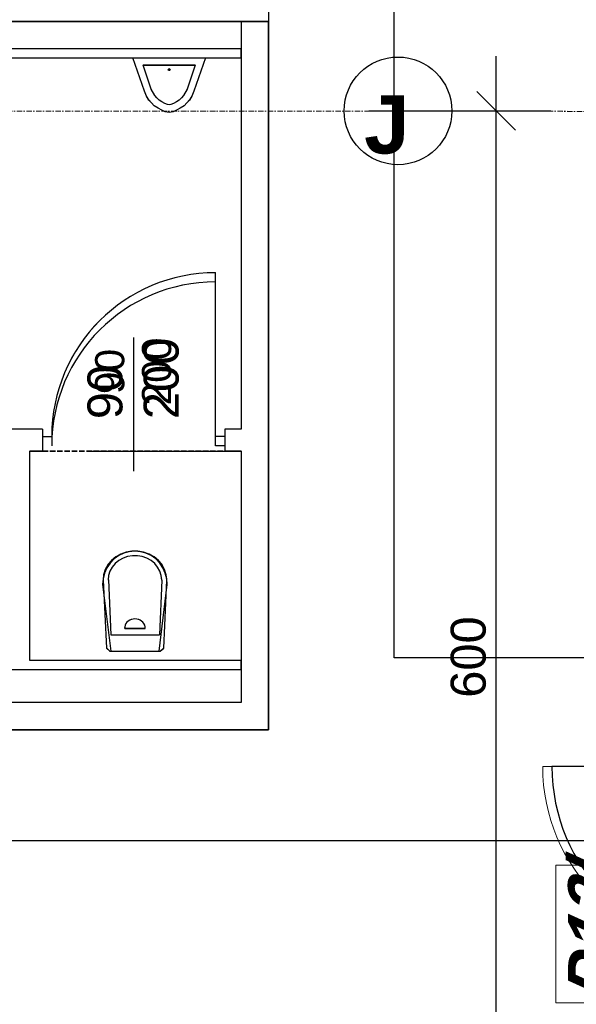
# Model space of a CAD drawing. Header units: millimetres. Extents: x -8642 to 28269, y -6609 to 3701.
# Tile 59 of 256: x 592 to 897, y -4554 to -4013. Entities that reach past the tile are written whole.
import ezdxf
from ezdxf.enums import TextEntityAlignment as Align

# ---------------------------------------------------------------- set-up
doc = ezdxf.new("R2010")
doc.units = ezdxf.units.MM
doc.header["$LTSCALE"] = 1000
doc.header["$MEASUREMENT"] = 0
for name, pattern in [('ArchiTECH.PC 1. Line Type', [0.004, 0.003, -0.001]), ('ArchiTECH.PC Solid Line Type', [0]), ('rzut 1 pietra$0$ArchiTECH.PC 1. Line Type', [0.004, 0.003, -0.001]), ('rzut 1 pietra$0$ArchiTECH.PC 5. Line Type', [0.0053, 0.003, -0.001, 0.0003, -0.001]), ('rzut 1 pietra$0$ArchiTECH.PC Solid Line Type', [0]), ('SUFIT_1 PIETRO$0$ArchiTECH.PC 1. Line Type', [0.004, 0.003, -0.001]), ('SUFIT_1 PIETRO$0$ArchiTECH.PC Solid Line Type', [0])]:
    doc.linetypes.add(name, pattern=pattern)
doc.layers.add('IS_ARCH', color=254, linetype='Continuous', lineweight=18)
for name, color, linetype in [('Kalka1', 254, 'Continuous'), ('Kalka2', 254, 'Continuous'), ('Kalka6', 254, 'Continuous'), ('SUFIT_1 PIETRO$0$INWENTARYZACJA', 254, 'Continuous'), ('SUFIT_1 PIETRO$0$Kalka 1', 254, 'Continuous'), ('SUFIT_1 PIETRO$0$TYP SUFITÓW_NOWYCH', 254, 'Continuous')]:
    doc.layers.add(name, color=color, linetype=linetype)
doc.styles.add('ArchiTECHStyle1', font='arial.ttf', dxfattribs={"height": 0.0032})
doc.styles.add('ArchiTECHStyle2', font='arialbd.ttf', dxfattribs={"height": 0.0032})
doc.styles.add('rzut 1 pietra$0$ArchiTECHStyle1', font='arial.ttf', dxfattribs={"height": 0.16})
doc.styles.add('rzut 1 pietra$0$ArchiTECHStyle4', font='arialbi.ttf', dxfattribs={"oblique": 15, "height": 0.256})

msp = doc.modelspace()

# ---------------------------------------------------------------- linework, layer by layer
at = {"layer": 'IS_ARCH', "linetype": 'rzut 1 pietra$0$ArchiTECH.PC Solid Line Type'}
for p, q in [((728.43, -3990.43), (728.45, -4013.83)), ((-745.12, -4013.69), (728.45, -4013.83)), ((713.45, -4013.83), (713.44, -4237.9)), ((713.45, -4013.83), (728.45, -4013.84)), ((728.54, -4013.84), (713.54, -4013.84)), ((713.54, -4013.84), (713.54, -4237.87)), ((728.45, -4013.84), (728.41, -4402.94)), ((728.54, -4402.94), (728.54, -4013.84)), ((713.42, -4028.9), (343.66, -4028.9)), ((713.42, -4033.9), (713.42, -4028.9)), ((343.66, -4033.9), (713.42, -4033.9)), ((660.43, -4052.08), (653.93, -4033.9)), ((653.93, -4033.9), (693.93, -4033.9)), ((693.93, -4033.9), (687.43, -4052.08)), ((693.93, -4033.9), (693.93, -4033.9)), ((664.13, -4051.07), (659.63, -4037.84)), ((659.63, -4037.84), (688.23, -4037.84)), ((688.23, -4037.84), (683.73, -4051.07)), ((688.23, -4037.84), (688.23, -4037.84)), ((666.03, -4054.61), (664.13, -4051.07)), ((683.73, -4051.07), (681.83, -4054.61)), ((661.53, -4054.91), (660.43, -4052.08)), ((662.83, -4057.03), (661.53, -4054.91)), ((667.13, -4055.82), (666.03, -4054.61)), ((668.43, -4057.13), (667.13, -4055.82)), ((680.73, -4055.82), (679.43, -4057.13)), ((681.83, -4054.61), (680.73, -4055.82)), ((686.33, -4054.91), (685.03, -4057.03)), ((687.43, -4052.08), (686.33, -4054.91)), ((664.23, -4058.65), (662.83, -4057.03)), ((665.73, -4060.27), (664.23, -4058.65)), ((667.83, -4061.58), (665.73, -4060.27)), ((669.93, -4062.59), (667.83, -4061.58)), ((669.83, -4058.04), (668.43, -4057.13)), ((671.63, -4058.95), (669.83, -4058.04)), ((672.93, -4059.56), (671.63, -4058.95)), ((673.93, -4059.76), (672.93, -4059.56)), ((674.93, -4059.56), (673.93, -4059.76)), ((676.23, -4058.95), (674.93, -4059.56)), ((678.03, -4058.04), (676.23, -4058.95)), ((680.03, -4061.58), (677.93, -4062.59)), ((679.43, -4057.13), (678.03, -4058.04)), ((682.13, -4060.27), (680.03, -4061.58)), ((683.63, -4058.65), (682.13, -4060.27)), ((685.03, -4057.03), (683.63, -4058.65)), ((671.73, -4063.5), (669.93, -4062.59)), ((673.93, -4063.9), (671.73, -4063.5)), ((676.13, -4063.5), (673.93, -4063.9)), ((677.93, -4062.59), (676.13, -4063.5)), ((699.46, -4241.87), (699.46, -4151.87)), ((654.46, -4260.9), (654.46, -4187.53)), ((604.46, -4237.87), (575.87, -4237.87)), ((604.46, -4237.87), (604.46, -4241.87)), ((713.54, -4237.87), (704.46, -4237.87)), ((704.46, -4237.87), (704.46, -4241.87)), ((604.46, -4241.87), (604.46, -4249.87)), ((604.46, -4241.87), (609.46, -4241.87)), ((704.46, -4241.87), (699.46, -4241.87)), ((704.46, -4241.87), (704.46, -4249.87)), ((597.43, -4249.87), (604.46, -4249.87)), ((597.43, -4364.85), (597.43, -4249.87)), ((704.46, -4249.87), (713.54, -4249.87)), ((713.54, -4249.87), (713.54, -4387.94)), ((650.35, -4305.37), (647.35, -4306.43)), ((653.52, -4304.83), (650.35, -4305.37)), ((656.75, -4304.83), (653.52, -4304.83)), ((659.92, -4305.37), (656.75, -4304.83)), ((662.92, -4306.43), (659.92, -4305.37)), ((642.22, -4309.98), (640.27, -4312.33)), ((644.61, -4307.99), (642.22, -4309.98)), ((646.29, -4310.04), (644.29, -4311.71)), ((647.35, -4306.43), (644.61, -4307.99)), ((648.59, -4308.73), (646.29, -4310.04)), ((651.12, -4307.84), (648.59, -4308.73)), ((653.78, -4307.38), (651.12, -4307.84)), ((656.49, -4307.38), (653.78, -4307.38)), ((659.15, -4307.84), (656.49, -4307.38)), ((661.67, -4308.73), (659.15, -4307.84)), ((663.98, -4310.03), (661.67, -4308.73)), ((665.67, -4307.99), (662.92, -4306.43)), ((665.98, -4311.7), (663.98, -4310.03)), ((668.05, -4309.98), (665.67, -4307.99)), ((670, -4312.33), (668.05, -4309.98)), ((638.83, -4314.97), (637.94, -4317.81)), ((640.27, -4312.33), (638.83, -4314.97)), ((641.44, -4315.91), (640.69, -4318.29)), ((642.65, -4313.69), (641.44, -4315.91)), ((644.29, -4311.71), (642.65, -4313.69)), ((667.62, -4313.68), (665.98, -4311.7)), ((668.83, -4315.9), (667.62, -4313.68)), ((669.58, -4318.28), (668.83, -4315.9)), ((671.44, -4314.97), (670, -4312.33)), ((672.33, -4317.81), (671.44, -4314.97)), ((637.94, -4317.81), (637.64, -4320.75)), ((637.64, -4320.8), (639.44, -4358.11)), ((640.69, -4318.29), (640.44, -4320.76)), ((640.54, -4320.53), (641.84, -4350.87)), ((669.94, -4320.8), (668.64, -4350.87)), ((669.84, -4320.76), (669.58, -4318.28)), ((671.04, -4358.11), (672.74, -4320.8)), ((672.64, -4320.75), (672.33, -4317.81)), ((652.29, -4342.77), (651.47, -4343.29)), ((653.19, -4342.38), (652.29, -4342.77)), ((654.15, -4342.15), (653.19, -4342.38)), ((655.14, -4342.07), (654.15, -4342.15)), ((656.12, -4342.15), (655.14, -4342.07)), ((657.08, -4342.38), (656.12, -4342.15)), ((657.99, -4342.77), (657.08, -4342.38)), ((658.8, -4343.29), (657.99, -4342.77)), ((649.52, -4346.38), (649.44, -4347.29)), ((649.78, -4345.5), (649.52, -4346.38)), ((649.54, -4347.29), (660.84, -4347.29)), ((650.2, -4344.68), (649.78, -4345.5)), ((650.77, -4343.93), (650.2, -4344.68)), ((651.47, -4343.29), (650.77, -4343.93)), ((659.5, -4343.93), (658.8, -4343.29)), ((660.07, -4344.68), (659.5, -4343.93)), ((660.49, -4345.5), (660.07, -4344.68)), ((660.75, -4346.38), (660.49, -4345.5)), ((660.84, -4347.29), (660.75, -4346.38)), ((641.84, -4350.87), (668.64, -4350.87)), ((639.44, -4358.11), (641.44, -4359.85)), ((669.04, -4359.85), (671.04, -4358.11)), ((713.42, -4364.85), (597.43, -4364.85)), ((641.24, -4359.85), (669.14, -4359.85)), ((713.42, -4369.85), (713.42, -4364.85)), ((342.4, -4369.85), (713.42, -4369.85)), ((713.54, -4387.94), (343.39, -4387.94)), ((301.45, -4402.94), (728.54, -4402.94)), ((979, -4423.18), (879, -4423.18)), ((979, -4423.18), (879, -4423.18)), ((879, -4423.18), (879, -4423.18)), ((886.23, -4553.09), (886.23, -4477.44)), ((886.23, -4477.44), (926.23, -4477.44)), ((926.23, -4553.09), (886.23, -4553.09))]:
    msp.add_line(p, q, dxfattribs=at)
at = {"layer": 'IS_ARCH', "linetype": 'rzut 1 pietra$0$ArchiTECH.PC 5. Line Type'}
for q in [(2865.34, -4063.51), (8802.36, -4064.08)]:
    msp.add_line((-3575.49, -4062.89), q, dxfattribs=at)
at = {"layer": 'IS_ARCH', "linetype": 'rzut 1 pietra$0$ArchiTECH.PC 1. Line Type'}
msp.add_line((604.46, -4249.87), (704.46, -4249.87), dxfattribs=at)
at = {"layer": 'IS_ARCH', "linetype": 'rzut 1 pietra$0$ArchiTECH.PC Solid Line Type'}
msp.add_circle((673.93, -4040.37), 0.5, dxfattribs=at)
for centre, radius, start, end in [((699.46, -4241.87), 90, 90, 180), ((979, -4423.18), 100, 180, 270), ((979, -4623.18), 100, 90, 180)]:
    msp.add_arc(centre, radius, start, end, dxfattribs=at)
at = {"layer": 'Kalka1', "color": 252, "linetype": 'ArchiTECH.PC Solid Line Type', "true_color": 0x858585}
for p, q in [((728.43, -3990.51), (728.45, -4013.91)), ((629.62, -4013.9), (728.45, -4013.91)), ((713.45, -4013.92), (713.44, -4237.99)), ((713.45, -4013.92), (728.45, -4013.92)), ((728.45, -4013.92), (728.41, -4403.02))]:
    msp.add_line(p, q, dxfattribs=at)
at = {"layer": 'Kalka2', "color": 252, "linetype": 'ArchiTECH.PC Solid Line Type', "true_color": 0x858585}
for p, q in [((853.47, -5293.05), (853.47, -4033.05)), ((842.87, -4052.45), (864.08, -4073.66)), ((783.47, -4063.05), (883.47, -4063.05))]:
    msp.add_line(p, q, dxfattribs=at)
msp.add_circle((799.56, -4063.05), 29.57, dxfattribs=at)
at = {"layer": 'Kalka6', "color": 252, "linetype": 'ArchiTECH.PC Solid Line Type', "true_color": 0x858585}
for p, q in [((728.54, -4013.92), (713.54, -4013.92)), ((713.54, -4013.92), (713.54, -4237.95)), ((728.54, -4403.02), (728.54, -4013.92)), ((713.42, -4028.99), (629.62, -4028.99)), ((713.42, -4033.99), (713.42, -4028.99)), ((629.62, -4033.99), (713.42, -4033.99)), ((660.43, -4052.17), (653.93, -4033.99)), ((653.93, -4033.99), (693.93, -4033.99)), ((693.93, -4033.99), (687.43, -4052.17)), ((664.13, -4051.16), (659.63, -4037.92)), ((659.63, -4037.92), (688.23, -4037.92)), ((688.23, -4037.92), (683.73, -4051.16)), ((666.03, -4054.69), (664.13, -4051.16)), ((683.73, -4051.16), (681.83, -4054.69)), ((661.53, -4055), (660.43, -4052.17)), ((662.83, -4057.12), (661.53, -4055)), ((667.13, -4055.9), (666.03, -4054.69)), ((668.43, -4057.22), (667.13, -4055.9)), ((680.73, -4055.9), (679.43, -4057.22)), ((681.83, -4054.69), (680.73, -4055.9)), ((686.33, -4055), (685.03, -4057.12)), ((687.43, -4052.17), (686.33, -4055)), ((664.23, -4058.73), (662.83, -4057.12)), ((665.73, -4060.35), (664.23, -4058.73)), ((667.83, -4061.66), (665.73, -4060.35)), ((669.93, -4062.67), (667.83, -4061.66)), ((669.83, -4058.13), (668.43, -4057.22)), ((671.63, -4059.04), (669.83, -4058.13)), ((672.93, -4059.64), (671.63, -4059.04)), ((673.93, -4059.84), (672.93, -4059.64)), ((674.93, -4059.64), (673.93, -4059.84)), ((676.23, -4059.04), (674.93, -4059.64)), ((678.03, -4058.13), (676.23, -4059.04)), ((680.03, -4061.66), (677.93, -4062.67)), ((679.43, -4057.22), (678.03, -4058.13)), ((682.13, -4060.35), (680.03, -4061.66)), ((683.63, -4058.73), (682.13, -4060.35)), ((685.03, -4057.12), (683.63, -4058.73)), ((671.73, -4063.58), (669.93, -4062.67)), ((673.93, -4063.99), (671.73, -4063.58)), ((676.13, -4063.58), (673.93, -4063.99)), ((677.93, -4062.67), (676.13, -4063.58)), ((699.46, -4247.03), (699.46, -4157.03)), ((654.46, -4260.98), (654.46, -4187.62)), ((713.54, -4237.95), (704.46, -4237.95)), ((704.46, -4237.95), (704.46, -4241.95)), ((704.46, -4241.95), (704.46, -4249.95)), ((704.46, -4247.03), (699.46, -4247.03)), ((704.46, -4249.95), (713.54, -4249.95)), ((713.54, -4249.95), (713.54, -4388.02)), ((652.05, -4305.21), (649.06, -4306.04)), ((655.14, -4304.93), (652.05, -4305.21)), ((658.22, -4305.21), (655.14, -4304.93)), ((661.21, -4306.04), (658.22, -4305.21)), ((643.73, -4309.22), (641.54, -4311.48)), ((646.26, -4307.39), (643.73, -4309.22)), ((649.06, -4306.04), (646.26, -4307.39)), ((664.01, -4307.39), (661.21, -4306.04)), ((666.54, -4309.22), (664.01, -4307.39)), ((668.73, -4311.48), (666.54, -4309.22)), ((639.76, -4314.1), (638.46, -4317)), ((641.54, -4311.48), (639.76, -4314.1)), ((670.51, -4314.1), (668.73, -4311.48)), ((671.81, -4317), (670.51, -4314.1)), ((637.65, -4320.08), (637.39, -4323.27)), ((638.46, -4317), (637.65, -4320.08)), ((672.62, -4320.08), (671.81, -4317)), ((672.89, -4323.27), (672.62, -4320.08)), ((637.39, -4323.27), (641.82, -4359.93)), ((668.45, -4359.93), (672.89, -4323.27)), ((641.82, -4359.93), (668.45, -4359.93)), ((713.42, -4364.93), (629.62, -4364.93)), ((629.62, -4369.93), (713.42, -4369.93)), ((713.42, -4369.93), (713.42, -4364.93)), ((713.54, -4388.02), (629.62, -4388.02)), ((629.62, -4403.02), (728.54, -4403.02)), ((984.08, -4423.26), (884.08, -4423.26))]:
    msp.add_line(p, q, dxfattribs=at)
at = {"layer": 'Kalka6', "color": 252, "linetype": 'ArchiTECH.PC 1. Line Type', "true_color": 0x858585}
msp.add_line((629.62, -4249.95), (704.46, -4249.95), dxfattribs=at)
at = {"layer": 'Kalka6', "color": 252, "linetype": 'ArchiTECH.PC Solid Line Type', "true_color": 0x858585}
msp.add_circle((673.93, -4040.45), 0.5, dxfattribs=at)
for centre, radius, start, end in [((699.46, -4247.03), 90, 90, 180), ((984.08, -4423.26), 100, 180, 270), ((984.08, -4623.26), 100, 90, 180)]:
    msp.add_arc(centre, radius, start, end, dxfattribs=at)
at = {"layer": 'SUFIT_1 PIETRO$0$INWENTARYZACJA', "linetype": 'SUFIT_1 PIETRO$0$ArchiTECH.PC Solid Line Type'}
for p, q in [((728.54, -4013.92), (713.54, -4013.92)), ((713.54, -4013.92), (713.54, -4237.95)), ((728.54, -4403.02), (728.54, -4013.92)), ((713.42, -4028.99), (343.66, -4028.99)), ((713.42, -4033.99), (713.42, -4028.99)), ((343.66, -4033.99), (713.42, -4033.99)), ((660.43, -4052.17), (653.93, -4033.99)), ((653.93, -4033.99), (693.93, -4033.99)), ((693.93, -4033.99), (687.43, -4052.17)), ((693.93, -4033.99), (693.93, -4033.99)), ((664.13, -4051.16), (659.63, -4037.92)), ((659.63, -4037.92), (688.23, -4037.92)), ((688.23, -4037.92), (683.73, -4051.16)), ((688.23, -4037.92), (688.23, -4037.92)), ((666.03, -4054.69), (664.13, -4051.16)), ((683.73, -4051.16), (681.83, -4054.69)), ((661.53, -4055), (660.43, -4052.17)), ((662.83, -4057.12), (661.53, -4055)), ((667.13, -4055.9), (666.03, -4054.69)), ((668.43, -4057.22), (667.13, -4055.9)), ((680.73, -4055.9), (679.43, -4057.22)), ((681.83, -4054.69), (680.73, -4055.9)), ((686.33, -4055), (685.03, -4057.12)), ((687.43, -4052.17), (686.33, -4055)), ((664.23, -4058.73), (662.83, -4057.12)), ((665.73, -4060.35), (664.23, -4058.73)), ((667.83, -4061.66), (665.73, -4060.35)), ((669.93, -4062.67), (667.83, -4061.66)), ((669.83, -4058.13), (668.43, -4057.22)), ((671.63, -4059.04), (669.83, -4058.13)), ((672.93, -4059.64), (671.63, -4059.04)), ((673.93, -4059.84), (672.93, -4059.64)), ((674.93, -4059.64), (673.93, -4059.84)), ((676.23, -4059.04), (674.93, -4059.64)), ((678.03, -4058.13), (676.23, -4059.04)), ((680.03, -4061.66), (677.93, -4062.67)), ((679.43, -4057.22), (678.03, -4058.13)), ((682.13, -4060.35), (680.03, -4061.66)), ((683.63, -4058.73), (682.13, -4060.35)), ((685.03, -4057.12), (683.63, -4058.73)), ((671.73, -4063.58), (669.93, -4062.67)), ((673.93, -4063.99), (671.73, -4063.58)), ((676.13, -4063.58), (673.93, -4063.99)), ((677.93, -4062.67), (676.13, -4063.58)), ((699.46, -4241.95), (699.46, -4151.95)), ((604.46, -4237.95), (575.87, -4237.95)), ((604.46, -4237.95), (604.46, -4241.95)), ((713.54, -4237.95), (704.46, -4237.95)), ((704.46, -4237.95), (704.46, -4241.95)), ((604.46, -4241.95), (604.46, -4249.95)), ((604.46, -4241.95), (609.46, -4241.95)), ((704.46, -4241.95), (699.46, -4241.95)), ((704.46, -4241.95), (704.46, -4249.95)), ((597.43, -4249.95), (604.46, -4249.95)), ((597.43, -4364.93), (597.43, -4249.95)), ((704.46, -4249.95), (713.54, -4249.95)), ((713.54, -4249.95), (713.54, -4388.02)), ((653.52, -4304.91), (650.35, -4305.45)), ((656.75, -4304.91), (653.52, -4304.91)), ((659.92, -4305.45), (656.75, -4304.91)), ((642.22, -4310.06), (640.27, -4312.41)), ((644.61, -4308.07), (642.22, -4310.06)), ((646.29, -4310.12), (644.29, -4311.79)), ((647.35, -4306.52), (644.61, -4308.07)), ((648.59, -4308.82), (646.29, -4310.12)), ((650.35, -4305.45), (647.35, -4306.52)), ((651.12, -4307.92), (648.59, -4308.82)), ((653.78, -4307.47), (651.12, -4307.92)), ((656.49, -4307.47), (653.78, -4307.47)), ((659.15, -4307.92), (656.49, -4307.47)), ((661.67, -4308.81), (659.15, -4307.92)), ((662.92, -4306.52), (659.92, -4305.45)), ((663.98, -4310.12), (661.67, -4308.81)), ((665.67, -4308.07), (662.92, -4306.52)), ((665.98, -4311.79), (663.98, -4310.12)), ((668.05, -4310.06), (665.67, -4308.07)), ((670, -4312.41), (668.05, -4310.06)), ((638.83, -4315.06), (637.94, -4317.9)), ((640.27, -4312.41), (638.83, -4315.06)), ((641.44, -4315.99), (640.69, -4318.38)), ((642.65, -4313.77), (641.44, -4315.99)), ((644.29, -4311.79), (642.65, -4313.77)), ((667.62, -4313.76), (665.98, -4311.79)), ((668.83, -4315.98), (667.62, -4313.76)), ((669.58, -4318.37), (668.83, -4315.98)), ((671.44, -4315.06), (670, -4312.41)), ((672.33, -4317.9), (671.44, -4315.06)), ((637.94, -4317.9), (637.64, -4320.84)), ((637.64, -4320.88), (639.44, -4358.19)), ((640.69, -4318.38), (640.44, -4320.85)), ((640.54, -4320.61), (641.84, -4350.95)), ((669.94, -4320.88), (668.64, -4350.95)), ((669.84, -4320.84), (669.58, -4318.37)), ((671.04, -4358.19), (672.74, -4320.88)), ((672.64, -4320.84), (672.33, -4317.9)), ((652.29, -4342.85), (651.47, -4343.37)), ((653.19, -4342.47), (652.29, -4342.85)), ((654.15, -4342.23), (653.19, -4342.47)), ((655.14, -4342.15), (654.15, -4342.23)), ((656.12, -4342.23), (655.14, -4342.15)), ((657.08, -4342.47), (656.12, -4342.23)), ((657.99, -4342.85), (657.08, -4342.47)), ((658.8, -4343.37), (657.99, -4342.85)), ((649.52, -4346.47), (649.44, -4347.38)), ((649.78, -4345.59), (649.52, -4346.47)), ((649.54, -4347.38), (660.84, -4347.38)), ((650.2, -4344.76), (649.78, -4345.59)), ((650.77, -4344.02), (650.2, -4344.76)), ((651.47, -4343.37), (650.77, -4344.02)), ((659.5, -4344.02), (658.8, -4343.37)), ((660.07, -4344.76), (659.5, -4344.02)), ((660.49, -4345.59), (660.07, -4344.76)), ((660.75, -4346.47), (660.49, -4345.59)), ((660.84, -4347.38), (660.75, -4346.47)), ((641.84, -4350.95), (668.64, -4350.95)), ((639.44, -4358.19), (641.44, -4359.93)), ((669.04, -4359.93), (671.04, -4358.19)), ((641.24, -4359.93), (669.14, -4359.93)), ((342.4, -4369.93), (713.42, -4369.93)), ((713.42, -4364.93), (597.43, -4364.93)), ((713.42, -4369.93), (713.42, -4364.93)), ((713.54, -4388.02), (343.39, -4388.02)), ((301.45, -4403.02), (728.54, -4403.02))]:
    msp.add_line(p, q, dxfattribs=at)
at = {"layer": 'SUFIT_1 PIETRO$0$INWENTARYZACJA', "linetype": 'SUFIT_1 PIETRO$0$ArchiTECH.PC 1. Line Type'}
msp.add_line((604.46, -4249.95), (704.46, -4249.95), dxfattribs=at)
at = {"layer": 'SUFIT_1 PIETRO$0$INWENTARYZACJA', "linetype": 'SUFIT_1 PIETRO$0$ArchiTECH.PC Solid Line Type'}
msp.add_circle((673.93, -4040.45), 0.5, dxfattribs=at)
for centre, start, end in [((699.46, -4241.95), 90, 180), ((979, -4433.26), 270, 270), ((979, -4613.26), 90, 90)]:
    msp.add_arc(centre, 90, start, end, dxfattribs=at)
at = {"layer": 'SUFIT_1 PIETRO$0$Kalka 1', "linetype": 'SUFIT_1 PIETRO$0$ArchiTECH.PC Solid Line Type'}
for p, q in [((728.43, -3990.51), (728.45, -4013.91)), ((-745.12, -4013.77), (728.45, -4013.91)), ((713.45, -4013.92), (713.44, -4237.99)), ((713.45, -4013.92), (728.45, -4013.92)), ((728.45, -4013.92), (728.41, -4403.02))]:
    msp.add_line(p, q, dxfattribs=at)
at = {"layer": 'SUFIT_1 PIETRO$0$TYP SUFITÓW_NOWYCH', "linetype": 'SUFIT_1 PIETRO$0$ArchiTECH.PC Solid Line Type'}
for p, q in [((797.49, -4363.47), (797.49, -3599.92)), ((917.49, -4363.47), (797.49, -4363.47)), ((-1052.67, -4463.84), (927.29, -4463.84))]:
    msp.add_line(p, q, dxfattribs=at)

# ---------------------------------------------------------------- texts
at = {"layer": 'IS_ARCH', "style": 'rzut 1 pietra$0$ArchiTECHStyle1'}
for s, p in [('200', (679.82, -4224.88)), ('90', (654.09, -4218.66))]:
    msp.add_text(s, height=16, rotation=90, dxfattribs=at).set_placement(p, align=Align.BOTTOM_LEFT)
at = {"layer": 'IS_ARCH', "style": 'rzut 1 pietra$0$ArchiTECHStyle4', "oblique": 15}
msp.add_text('D13l', height=25.6, rotation=90, dxfattribs=at).set_placement((926.23, -4553.09), align=Align.BOTTOM_LEFT)
at = {"layer": 'Kalka2', "color": 252, "true_color": 0x858585, "style": 'ArchiTECHStyle2'}
msp.add_text('J', height=32, dxfattribs=at).set_placement((780.97, -4096.09), align=Align.BOTTOM_LEFT)
at = {"layer": 'Kalka2', "color": 252, "true_color": 0x858585, "style": 'ArchiTECHStyle1'}
msp.add_text('600', height=19.2, rotation=90, dxfattribs=at).set_placement((853.47, -4385.46), align=Align.BOTTOM_LEFT)
at = {"layer": 'Kalka6', "color": 252, "true_color": 0x858585, "style": 'ArchiTECHStyle1'}
for s, p in [('200', (684.9, -4232.43)), ('90', (654.02, -4232.43))]:
    msp.add_text(s, height=19.2, rotation=90, dxfattribs=at).set_placement(p, align=Align.BOTTOM_LEFT)

doc.saveas('drawing.dxf')
